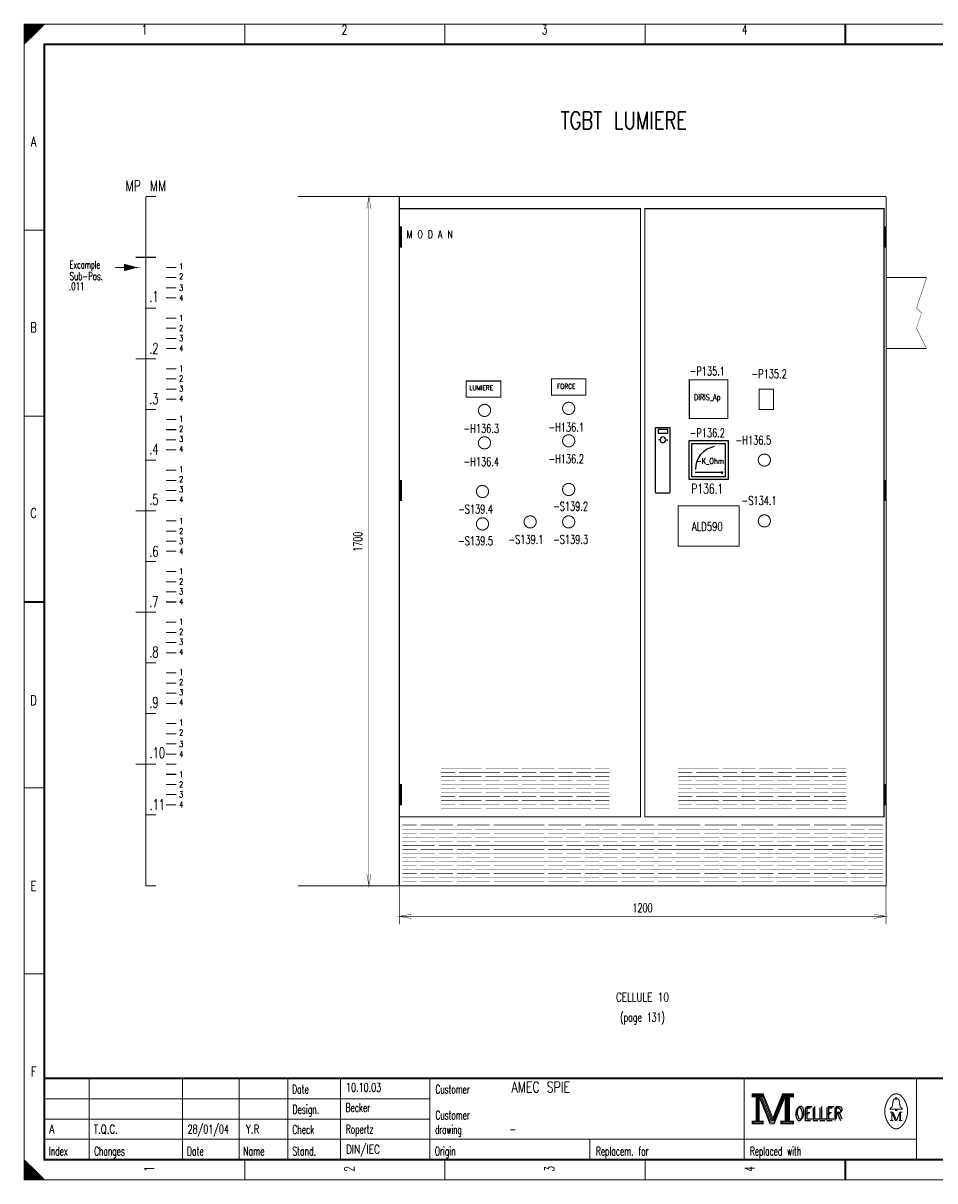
# Model space of a CAD drawing. Extents: x 0 to 409, y 0 to 285.
# Tile 1 of 2: x 0 to 225, y 0 to 285. Entities that reach past the tile are written whole.
import ezdxf
from ezdxf.enums import TextEntityAlignment as Align

# ---------------------------------------------------------------- set-up
doc = ezdxf.new("R2010")
doc.units = 0
doc.header["$MEASUREMENT"] = 0
doc.linetypes.add('GESTRICHELT', pattern=[3.75, 3, -0.75])
doc.layers.get('0').update_dxf_attribs({"color": 9, "linetype": 'CONTINUOUS'})
doc.styles.get("Standard").update_dxf_attribs({"font": 'TXT', "bigfont": 'TXT'})

msp = doc.modelspace()

# ---------------------------------------------------------------- linework, layer by layer
at = {"color": 0}
for p, q in [((155.7, 177.5), (155.7, 185.5)), ((155.7, 185.5), (159.2, 185.5)), ((157.5, 185), (156.3, 185)), ((156.3, 185), (156.3, 184.1)), ((156.3, 184.1), (158.7, 184.1)), ((158.7, 185), (157.5, 185)), ((158.7, 184.1), (158.7, 185)), ((159.2, 185.5), (159.2, 169.5)), ((156.9, 182.5), (156.4, 182.5)), ((158.3, 182.5), (158.7, 182.5)), ((163.95, 182.3), (173.55, 182.3)), ((163.95, 172.7), (163.95, 182.3)), ((164.65, 177.5), (164.65, 181.6)), ((164.65, 181.6), (172.85, 181.6)), ((172.85, 181.6), (172.85, 173.4)), ((173.55, 182.3), (173.55, 172.7)), ((155.7, 169.5), (155.7, 177.5)), ((164.65, 173.4), (164.65, 177.6)), ((171.85, 174.4), (165.45, 174.4)), ((173.55, 172.7), (163.95, 172.7)), ((172.85, 173.4), (164.65, 173.4)), ((155.7, 169.383611), (159.2, 169.383611))]:
    msp.add_line(p, q, dxfattribs=at)
at = {"color": 0, "flags": 128}
for points, const_width in [([(0, 142.5), (0, 285), (405, 285), (405, 0), (0, 0), (0, 142.5)], 0.25), ([(0, 285), (5, 285), (0, 280), (0, 285)], 0.25), ([(0.25, 285), (0.25, 280.25), (0.5, 280.5), (0.5, 285), (0.75, 285), (0.75, 280.75), (1, 281), (1, 285), (1.25, 285), (1.25, 281.25), (1.5, 281.5), (1.5, 285), (1.75, 285), (1.75, 281.75), (2, 282)], 0.25), ([(2, 282), (2, 285), (2.25, 285), (2.25, 282.25), (2.5, 282.5), (2.5, 285), (2.75, 285), (2.75, 282.75), (3, 283), (3, 285), (3.25, 285), (3.25, 283.25), (3.5, 283.5), (3.5, 285), (3.75, 285)], 0.25), ([(3.75, 285), (3.75, 283.75), (4, 284), (4, 285), (4.25, 285), (4.25, 284.25), (4.5, 284.5), (4.5, 285), (4.75, 285), (4.75, 284.75)], 0.25), ([(92.5, 242.5), (83, 242.488), (85, 242.488), (84.475, 239.525), (85, 242.488), (85.513, 239.525), (85, 242.488), (85, 72.488), (85.513, 75.438), (85, 72.488), (84.475, 75.438), (85, 72.488), (83, 72.488), (92.5, 72.5)], 0.1), ([(30, 242.5), (30, 72.5), (32.5, 72.5)], 0.25), ([(92.6, 235), (92.6, 230), (92.7, 230), (92.7, 235), (92.8, 235), (92.8, 230), (92.9, 230), (92.9, 235)], 0.25), ([(212.1, 235), (212.1, 230), (212.2, 230), (212.2, 235), (212.3, 235), (212.3, 230), (212.4, 230), (212.4, 235)], 0.25), ([(27.5, 225), (24.75, 225.75), (24.75, 224.25), (27.5, 225), (24.75, 225.5), (24.75, 225.25), (27.5, 225), (24.75, 224.75), (24.75, 224.5), (27.5, 225)], 0.25), ([(222.5, 205), (220, 210), (221.25, 213.75), (220, 215), (222.5, 222.5)], 0.1), ([(92.6, 172.5), (92.6, 167.5), (92.7, 167.5), (92.7, 172.5), (92.8, 172.5), (92.8, 167.5), (92.9, 167.5), (92.9, 172.5)], 0.25), ([(212.1, 172.5), (212.1, 167.5), (212.2, 167.5), (212.2, 172.5), (212.3, 172.5), (212.3, 167.5), (212.4, 167.5), (212.4, 172.5)], 0.25), ([(92.6, 97.5), (92.6, 92.5), (92.7, 92.5), (92.7, 97.5), (92.8, 97.5), (92.8, 92.5), (92.9, 92.5), (92.9, 97.5)], 0.25), ([(212.1, 97.5), (212.1, 92.5), (212.2, 92.5), (212.2, 97.5), (212.3, 97.5), (212.3, 92.5), (212.4, 92.5), (212.4, 97.5)], 0.25), ([(92.5, 72.5), (92.5, 62.988), (92.5, 64.988), (95.45, 64.463), (92.5, 64.988), (95.45, 65.5), (92.5, 64.988), (212.5, 64.988), (209.538, 65.5), (212.5, 64.988), (209.538, 64.463), (212.5, 64.988), (212.5, 62.988), (212.5, 72.5)], 0.1), ([(179.5, 21.2), (179.5, 20.5), (180.5, 20.5), (180.5, 14.5), (179.5, 14.5), (179.5, 13.8), (182.2, 13.8), (182.2, 14.5), (181.2, 14.5), (181.2, 20.5), (182.2, 20.5), (182.2, 21.2), (179.5, 21.2)], 0.25), ([(180.7, 20.7), (180.7, 14.3), (181, 14.3), (181, 20.7)], 0.25), ([(181.2, 20.5), (183.9, 13.8), (184.9, 13.8), (187.6, 20.5)], 0.25), ([(181.8, 20.5), (184.2, 14.6), (184.6, 14.6)], 0.25), ([(182.2, 21.2), (184.6, 15.2), (187, 21.2)], 0.25), ([(182.2, 20.5), (184.4, 14.9), (184.7, 14.9)], 0.25), ([(184.6, 14.2), (184.9, 14.2), (187.4, 20.5)], 0.25), ([(184.6, 14.6), (184.8, 14.6), (187.2, 20.5)], 0.25), ([(187.6, 20.5), (187.6, 14.5), (186.6, 14.5), (186.6, 13.8), (187.1, 13.8)], 0.25), ([(187, 21.2), (187, 20.5), (188, 20.5), (188, 14.5), (187, 14.5), (187, 13.8), (189.7, 13.8), (189.7, 14.5), (188.7, 14.5), (188.7, 20.5), (189.7, 20.5), (189.7, 21.2), (187, 21.2)], 0.25), ([(187.8, 20.7), (187.8, 14.3), (188.3, 14.3), (188.3, 20.7), (188.5, 20.7), (188.5, 14.3)], 0.25), ([(214.8, 19.9), (214.8, 20.2), (215.2, 20.2), (215.2, 19.9)], 0.25), ([(214.8, 17.4), (213.5, 17.4), (213.5, 17.6), (214, 18), (214.3, 19.6)], 0.25), ([(215.2, 17.4), (216.5, 17.4), (216.5, 17.6), (216, 18), (215.7, 19.6)], 0.25), ([(213.9, 16.7), (213.9, 14.6), (213.5, 14.6)], 0.25), ([(213.9, 16.7), (214.8, 14.6), (215.1, 14.6)], 0.25), ([(0, 5), (0, 0), (5, 0), (0, 5), (0.25, 4.75), (0.25, 0), (0.5, 0), (0.5, 4.5), (0.75, 4.25), (0.75, 0), (1, 0), (1, 4), (1.25, 3.75), (1.25, 0), (1.5, 0)], 0.25), ([(1.5, 0), (1.5, 3.5), (1.75, 3.25), (1.75, 0), (2, 0), (2, 3), (2.25, 2.75), (2.25, 0), (2.5, 0), (2.5, 2.5), (2.75, 2.25), (2.75, 0), (3, 0), (3, 2), (3.25, 1.75)], 0.25), ([(3.25, 1.75), (3.25, 0), (3.5, 0), (3.5, 1.5), (3.75, 1.25), (3.75, 0), (4, 0), (4, 1), (4.25, 0.75), (4.25, 0), (4.5, 0), (4.5, 0.5), (4.75, 0.25)], 0.25)]:
    msp.add_lwpolyline(points, dxfattribs=dict(at, const_width=const_width))
for points, const_width in [([(0, 285), (405, 285), (405, 0), (0, 0)], 0.25), ([(5, 280), (400, 280), (400, 5), (5, 5)], 0.5), ([(5, 280), (400, 280), (400, 5), (5, 5)], 0.25), ([(92.5, 239.5), (152, 239.5), (152, 89.5), (92.5, 89.5)], 0.25), ([(153, 239.5), (212, 239.5), (212, 89.5), (153, 89.5)], 0.25), ([(92.5, 235), (93, 235), (93, 230), (92.5, 230)], 0.25), ([(212, 235), (212.5, 235), (212.5, 230), (212, 230)], 0.25), ([(109, 197), (117.5, 197), (117.5, 193), (109, 193)], 0.25), ([(130, 197.5), (138.5, 197.5), (138.5, 193.5), (130, 193.5)], 0.25), ([(164, 197.25), (173.5, 197.25), (173.5, 187.75), (164, 187.75)], 0.25), ([(181.25, 190), (184.75, 190), (184.75, 195), (181.25, 195)], 0.25), ([(92.5, 172.5), (93, 172.5), (93, 167.5), (92.5, 167.5)], 0.25), ([(212, 172.5), (212.5, 172.5), (212.5, 167.5), (212, 167.5)], 0.25), ([(161.25, 166.25), (176.25, 166.25), (176.25, 156.25), (161.25, 156.25)], 0.25), ([(92.5, 97.5), (93, 97.5), (93, 92.5), (92.5, 92.5)], 0.25), ([(212, 97.5), (212.5, 97.5), (212.5, 92.5), (212, 92.5)], 0.25), ([(179.7, 21), (182, 21), (182, 20.7), (179.7, 20.7)], 0.25), ([(187.2, 21), (189.5, 21), (189.5, 20.7), (187.2, 20.7)], 0.25), ([(214.8, 17.4), (215.2, 17.4), (215.2, 17.1), (214.8, 17.1)], 0.25), ([(179.7, 14.3), (182, 14.3), (182, 14), (179.7, 14)], 0.25), ([(186.8, 14.3), (189.5, 14.3), (189.5, 14), (186.8, 14)], 0.25)]:
    msp.add_lwpolyline(points, close=True, dxfattribs=dict(at, const_width=const_width))
at = {"color": 0}
for points, const_width in [([(54.375, 285), (54.375, 280)], 0.25), ([(103.75, 285), (103.75, 280)], 0.25), ([(153.125, 285), (153.125, 280)], 0.25), ([(202.5, 280), (202.5, 285)], 0.5), ([(202.5, 285), (202.5, 280)], 0.25), ([(30, 242.5), (32.5, 242.5)], 0.25), ([(92.5, 242.5), (132.5, 242.5)], 0.25), ([(92.5, 72.5), (92.5, 242.5)], 0.25), ([(132.5, 242.5), (152.5, 242.5)], 0.25), ([(152.5, 242.5), (172.5, 242.5)], 0.25), ([(172.5, 242.5), (192.5, 242.5)], 0.25), ([(192.5, 242.5), (212.5, 242.5)], 0.25), ([(212.5, 242.5), (212.5, 72.5)], 0.25), ([(0, 234.167), (5, 234.167)], 0.25), ([(30, 227.5), (27.5, 227.5)], 0.25), ([(30, 227.5), (32.5, 227.5)], 0.25), ([(22.5, 225), (27.5, 225)], 0.25), ([(22.5, 225), (27.5, 225)], 0.25), ([(35, 225), (37.5, 225)], 0.25), ([(35, 222.5), (37.5, 222.5)], 0.25), ([(35, 220), (37.5, 220)], 0.25), ([(212.5, 222.5), (222.5, 222.5)], 0.25), ([(35, 217.5), (37.5, 217.5)], 0.25), ([(30, 215), (32.5, 215)], 0.25), ([(35, 212.5), (37.5, 212.5)], 0.25), ([(35, 210), (37.5, 210)], 0.25), ([(35, 207.5), (37.5, 207.5)], 0.25), ([(35, 205), (37.5, 205)], 0.25), ([(212.5, 205), (220, 205)], 0.25), ([(220, 205), (222.5, 205)], 0.25), ([(30, 202.5), (27.5, 202.5)], 0.25), ([(30, 202.5), (32.5, 202.5)], 0.25), ([(35, 200), (37.5, 200)], 0.25), ([(35, 197.5), (37.5, 197.5)], 0.25), ([(35, 195), (37.5, 195)], 0.25), ([(35, 192.5), (37.5, 192.5)], 0.25), ([(0, 188.334), (5, 188.334)], 0.25), ([(30, 190), (32.5, 190)], 0.25), ([(35, 187.5), (37.5, 187.5)], 0.25), ([(35, 185), (37.5, 185)], 0.25), ([(35, 182.5), (37.5, 182.5)], 0.25), ([(35, 180), (37.5, 180)], 0.25), ([(30, 177.5), (32.5, 177.5)], 0.25), ([(35, 175), (37.5, 175)], 0.25), ([(35, 172.5), (37.5, 172.5)], 0.25), ([(35, 170), (37.5, 170)], 0.25), ([(35, 167.5), (37.5, 167.5)], 0.25), ([(30, 165), (27.5, 165)], 0.25), ([(30, 165), (32.5, 165)], 0.25), ([(35, 162.5), (37.5, 162.5)], 0.25), ([(35, 160), (37.5, 160)], 0.25), ([(35, 157.5), (37.5, 157.5)], 0.25), ([(35, 155), (37.5, 155)], 0.25), ([(30, 152.5), (32.5, 152.5)], 0.25), ([(35, 150), (37.5, 150)], 0.25), ([(35, 147.5), (37.5, 147.5)], 0.25), ([(5, 142.5), (0, 142.5)], 0.5), ([(35, 145), (37.5, 145)], 0.25), ([(0, 142.5), (5, 142.5)], 0.25), ([(30, 140), (27.5, 140)], 0.25), ([(30, 140), (32.5, 140)], 0.25), ([(35, 142.5), (37.5, 142.5)], 0.25), ([(35, 137.5), (37.5, 137.5)], 0.25), ([(35, 135), (37.5, 135)], 0.25), ([(35, 132.5), (37.5, 132.5)], 0.25), ([(35, 130), (37.5, 130)], 0.25), ([(30, 127.5), (32.5, 127.5)], 0.25), ([(35, 125), (37.5, 125)], 0.25), ([(35, 122.5), (37.5, 122.5)], 0.25), ([(35, 120), (37.5, 120)], 0.25), ([(35, 117.5), (37.5, 117.5)], 0.25), ([(30, 115), (32.5, 115)], 0.25), ([(35, 112.5), (37.5, 112.5)], 0.25), ([(35, 110), (37.5, 110)], 0.25), ([(35, 107.5), (37.5, 107.5)], 0.25), ([(35, 105), (37.5, 105)], 0.25), ([(30, 102.5), (27.5, 102.5)], 0.25), ([(30, 102.5), (32.5, 102.5)], 0.25), ([(35, 102.5), (37.5, 102.5)], 0.25), ([(35, 100), (37.5, 100)], 0.25), ([(102.75, 101.5), (110.75, 101.5)], 0.1), ([(102.75, 100.5), (106.25, 100.5)], 0.1), ([(104.75, 101.5), (112.75, 101.5)], 0.1), ([(107.25, 100.5), (115.25, 100.5)], 0.1), ([(109.25, 100.5), (117.25, 100.5)], 0.1), ([(113.75, 101.5), (121.75, 101.5)], 0.1), ([(118.25, 100.5), (126.25, 100.5)], 0.1), ([(122.75, 101.5), (130.75, 101.5)], 0.1), ([(127.25, 100.5), (135.25, 100.5)], 0.1), ([(131.75, 101.5), (139.75, 101.5)], 0.1), ([(136.25, 100.5), (144.25, 100.5)], 0.1), ([(140.75, 101.5), (144.25, 101.5)], 0.1), ([(161.25, 101.5), (169.25, 101.5)], 0.1), ([(161.25, 100.5), (164.75, 100.5)], 0.1), ([(163.25, 101.5), (171.25, 101.5)], 0.1), ([(165.75, 100.5), (173.75, 100.5)], 0.1), ([(167.75, 100.5), (175.75, 100.5)], 0.1), ([(172.25, 101.5), (180.25, 101.5)], 0.1), ([(176.75, 100.5), (184.75, 100.5)], 0.1), ([(181.25, 101.5), (189.25, 101.5)], 0.1), ([(185.75, 100.5), (193.75, 100.5)], 0.1), ([(190.25, 101.5), (198.25, 101.5)], 0.1), ([(194.75, 100.5), (202.75, 100.5)], 0.1), ([(199.25, 101.5), (202.75, 101.5)], 0.1), ([(35, 97.5), (37.5, 97.5)], 0.25), ([(102.75, 99.5), (110.75, 99.5)], 0.1), ([(102.75, 98.5), (106.25, 98.5)], 0.1), ([(102.75, 97.5), (110.75, 97.5)], 0.1), ([(104.75, 99.5), (112.75, 99.5)], 0.1), ([(104.75, 97.5), (112.75, 97.5)], 0.1), ([(107.25, 98.5), (115.25, 98.5)], 0.1), ([(109.25, 98.5), (117.25, 98.5)], 0.1), ([(113.75, 99.5), (121.75, 99.5)], 0.1), ([(113.75, 97.5), (121.75, 97.5)], 0.1), ([(118.25, 98.5), (126.25, 98.5)], 0.1), ([(122.75, 99.5), (130.75, 99.5)], 0.1), ([(122.75, 97.5), (130.75, 97.5)], 0.1), ([(127.25, 98.5), (135.25, 98.5)], 0.1), ([(131.75, 99.5), (139.75, 99.5)], 0.1), ([(131.75, 97.5), (139.75, 97.5)], 0.1), ([(136.25, 98.5), (144.25, 98.5)], 0.1), ([(140.75, 99.5), (144.25, 99.5)], 0.1), ([(140.75, 97.5), (144.25, 97.5)], 0.1), ([(161.25, 99.5), (169.25, 99.5)], 0.1), ([(161.25, 98.5), (164.75, 98.5)], 0.1), ([(161.25, 97.5), (169.25, 97.5)], 0.1), ([(163.25, 99.5), (171.25, 99.5)], 0.1), ([(163.25, 97.5), (171.25, 97.5)], 0.1), ([(165.75, 98.5), (173.75, 98.5)], 0.1), ([(167.75, 98.5), (175.75, 98.5)], 0.1), ([(172.25, 99.5), (180.25, 99.5)], 0.1), ([(172.25, 97.5), (180.25, 97.5)], 0.1), ([(176.75, 98.5), (184.75, 98.5)], 0.1), ([(181.25, 99.5), (189.25, 99.5)], 0.1), ([(181.25, 97.5), (189.25, 97.5)], 0.1), ([(185.75, 98.5), (193.75, 98.5)], 0.1), ([(190.25, 99.5), (198.25, 99.5)], 0.1), ([(190.25, 97.5), (198.25, 97.5)], 0.1), ([(194.75, 98.5), (202.75, 98.5)], 0.1), ([(199.25, 99.5), (202.75, 99.5)], 0.1), ([(199.25, 97.5), (202.75, 97.5)], 0.1), ([(0, 96.667), (5, 96.667)], 0.25), ([(35, 95), (37.5, 95)], 0.25), ([(102.75, 96.5), (106.25, 96.5)], 0.1), ([(102.75, 95.5), (110.75, 95.5)], 0.1), ([(102.75, 94.5), (106.25, 94.5)], 0.1), ([(104.75, 95.5), (112.75, 95.5)], 0.1), ([(107.25, 96.5), (115.25, 96.5)], 0.1), ([(107.25, 94.5), (115.25, 94.5)], 0.1), ([(109.25, 96.5), (117.25, 96.5)], 0.1), ([(109.25, 94.5), (117.25, 94.5)], 0.1), ([(113.75, 95.5), (121.75, 95.5)], 0.1), ([(118.25, 96.5), (126.25, 96.5)], 0.1), ([(118.25, 94.5), (126.25, 94.5)], 0.1), ([(122.75, 95.5), (130.75, 95.5)], 0.1), ([(127.25, 96.5), (135.25, 96.5)], 0.1), ([(127.25, 94.5), (135.25, 94.5)], 0.1), ([(131.75, 95.5), (139.75, 95.5)], 0.1), ([(136.25, 96.5), (144.25, 96.5)], 0.1), ([(136.25, 94.5), (144.25, 94.5)], 0.1), ([(140.75, 95.5), (144.25, 95.5)], 0.1), ([(161.25, 96.5), (164.75, 96.5)], 0.1), ([(161.25, 95.5), (169.25, 95.5)], 0.1), ([(161.25, 94.5), (164.75, 94.5)], 0.1), ([(163.25, 95.5), (171.25, 95.5)], 0.1), ([(165.75, 96.5), (173.75, 96.5)], 0.1), ([(165.75, 94.5), (173.75, 94.5)], 0.1), ([(167.75, 96.5), (175.75, 96.5)], 0.1), ([(167.75, 94.5), (175.75, 94.5)], 0.1), ([(172.25, 95.5), (180.25, 95.5)], 0.1), ([(176.75, 96.5), (184.75, 96.5)], 0.1), ([(176.75, 94.5), (184.75, 94.5)], 0.1), ([(181.25, 95.5), (189.25, 95.5)], 0.1), ([(185.75, 96.5), (193.75, 96.5)], 0.1), ([(185.75, 94.5), (193.75, 94.5)], 0.1), ([(190.25, 95.5), (198.25, 95.5)], 0.1), ([(194.75, 96.5), (202.75, 96.5)], 0.1), ([(194.75, 94.5), (202.75, 94.5)], 0.1), ([(199.25, 95.5), (202.75, 95.5)], 0.1), ([(35, 92.5), (37.5, 92.5)], 0.25), ([(102.75, 93.5), (110.75, 93.5)], 0.1), ([(102.75, 92.5), (106.25, 92.5)], 0.1), ([(102.75, 91.5), (110.75, 91.5)], 0.1), ([(104.75, 93.5), (112.75, 93.5)], 0.1), ([(104.75, 91.5), (112.75, 91.5)], 0.1), ([(107.25, 92.5), (115.25, 92.5)], 0.1), ([(109.25, 92.5), (117.25, 92.5)], 0.1), ([(113.75, 93.5), (121.75, 93.5)], 0.1), ([(113.75, 91.5), (121.75, 91.5)], 0.1), ([(118.25, 92.5), (126.25, 92.5)], 0.1), ([(122.75, 93.5), (130.75, 93.5)], 0.1), ([(122.75, 91.5), (130.75, 91.5)], 0.1), ([(127.25, 92.5), (135.25, 92.5)], 0.1), ([(131.75, 93.5), (139.75, 93.5)], 0.1), ([(131.75, 91.5), (139.75, 91.5)], 0.1), ([(136.25, 92.5), (144.25, 92.5)], 0.1), ([(140.75, 93.5), (144.25, 93.5)], 0.1), ([(140.75, 91.5), (144.25, 91.5)], 0.1), ([(161.25, 93.5), (169.25, 93.5)], 0.1), ([(161.25, 92.5), (164.75, 92.5)], 0.1), ([(161.25, 91.5), (169.25, 91.5)], 0.1), ([(163.25, 93.5), (171.25, 93.5)], 0.1), ([(163.25, 91.5), (171.25, 91.5)], 0.1), ([(165.75, 92.5), (173.75, 92.5)], 0.1), ([(167.75, 92.5), (175.75, 92.5)], 0.1), ([(172.25, 93.5), (180.25, 93.5)], 0.1), ([(172.25, 91.5), (180.25, 91.5)], 0.1), ([(176.75, 92.5), (184.75, 92.5)], 0.1), ([(181.25, 93.5), (189.25, 93.5)], 0.1), ([(181.25, 91.5), (189.25, 91.5)], 0.1), ([(185.75, 92.5), (193.75, 92.5)], 0.1), ([(190.25, 93.5), (198.25, 93.5)], 0.1), ([(190.25, 91.5), (198.25, 91.5)], 0.1), ([(194.75, 92.5), (202.75, 92.5)], 0.1), ([(199.25, 93.5), (202.75, 93.5)], 0.1), ([(199.25, 91.5), (202.75, 91.5)], 0.1), ([(30, 90), (32.5, 90)], 0.25), ([(93.25, 87.5), (96.75, 87.5)], 0.1), ([(93.25, 86.5), (101.25, 86.5)], 0.1), ([(97.75, 87.5), (105.75, 87.5)], 0.1), ([(102.25, 86.5), (110.25, 86.5)], 0.1), ([(106.75, 87.5), (114.75, 87.5)], 0.1), ([(111.25, 86.5), (119.25, 86.5)], 0.1), ([(115.75, 87.5), (123.75, 87.5)], 0.1), ([(115.75, 87.5), (119.25, 87.5)], 0.1), ([(115.75, 86.5), (123.75, 86.5)], 0.1), ([(120.25, 87.5), (128.25, 87.5)], 0.1), ([(120.25, 86.5), (128.25, 86.5)], 0.1), ([(124.75, 86.5), (132.75, 86.5)], 0.1), ([(129.25, 87.5), (137.25, 87.5)], 0.1), ([(133.75, 86.5), (141.75, 86.5)], 0.1), ([(138.25, 87.5), (146.25, 87.5)], 0.1), ([(142.75, 86.5), (150.75, 86.5)], 0.1), ([(147.25, 87.5), (155.25, 87.5)], 0.1), ([(151.75, 86.5), (159.75, 86.5)], 0.1), ([(156.25, 87.5), (164.25, 87.5)], 0.1), ([(160.75, 86.5), (164.25, 86.5)], 0.1), ([(163.25, 87.5), (166.75, 87.5)], 0.1), ([(163.25, 86.5), (171.25, 86.5)], 0.1), ([(167.75, 87.5), (175.75, 87.5)], 0.1), ([(172.25, 86.5), (180.25, 86.5)], 0.1), ([(176.75, 87.5), (184.75, 87.5)], 0.1), ([(181.25, 86.5), (189.25, 86.5)], 0.1), ([(185.75, 87.5), (193.75, 87.5)], 0.1), ([(190.25, 86.5), (198.25, 86.5)], 0.1), ([(194.75, 87.5), (202.75, 87.5)], 0.1), ([(199.25, 86.5), (207.25, 86.5)], 0.1), ([(203.75, 87.5), (211.75, 87.5)], 0.1), ([(208.25, 86.5), (211.75, 86.5)], 0.1), ([(93.25, 85.5), (96.75, 85.5)], 0.1), ([(93.25, 84.5), (101.25, 84.5)], 0.1), ([(93.25, 83.5), (96.75, 83.5)], 0.1), ([(97.75, 85.5), (105.75, 85.5)], 0.1), ([(97.75, 83.5), (105.75, 83.5)], 0.1), ([(102.25, 84.5), (110.25, 84.5)], 0.1), ([(106.75, 85.5), (114.75, 85.5)], 0.1), ([(106.75, 83.5), (114.75, 83.5)], 0.1), ([(111.25, 84.5), (119.25, 84.5)], 0.1), ([(115.75, 85.5), (123.75, 85.5)], 0.1), ([(115.75, 85.5), (119.25, 85.5)], 0.1), ([(115.75, 84.5), (123.75, 84.5)], 0.1), ([(115.75, 83.5), (119.25, 83.5)], 0.1), ([(115.75, 83.5), (123.75, 83.5)], 0.1), ([(120.25, 85.5), (128.25, 85.5)], 0.1), ([(120.25, 84.5), (128.25, 84.5)], 0.1), ([(120.25, 83.5), (128.25, 83.5)], 0.1), ([(124.75, 84.5), (132.75, 84.5)], 0.1), ([(129.25, 85.5), (137.25, 85.5)], 0.1), ([(129.25, 83.5), (137.25, 83.5)], 0.1), ([(133.75, 84.5), (141.75, 84.5)], 0.1), ([(138.25, 85.5), (146.25, 85.5)], 0.1), ([(138.25, 83.5), (146.25, 83.5)], 0.1), ([(142.75, 84.5), (150.75, 84.5)], 0.1), ([(147.25, 85.5), (155.25, 85.5)], 0.1), ([(147.25, 83.5), (155.25, 83.5)], 0.1), ([(151.75, 84.5), (159.75, 84.5)], 0.1), ([(156.25, 85.5), (164.25, 85.5)], 0.1), ([(156.25, 83.5), (164.25, 83.5)], 0.1), ([(160.75, 84.5), (164.25, 84.5)], 0.1), ([(163.25, 85.5), (166.75, 85.5)], 0.1), ([(163.25, 84.5), (171.25, 84.5)], 0.1), ([(163.25, 83.5), (166.75, 83.5)], 0.1), ([(167.75, 85.5), (175.75, 85.5)], 0.1), ([(167.75, 83.5), (175.75, 83.5)], 0.1), ([(172.25, 84.5), (180.25, 84.5)], 0.1), ([(176.75, 85.5), (184.75, 85.5)], 0.1), ([(176.75, 83.5), (184.75, 83.5)], 0.1), ([(181.25, 84.5), (189.25, 84.5)], 0.1), ([(185.75, 85.5), (193.75, 85.5)], 0.1), ([(185.75, 83.5), (193.75, 83.5)], 0.1), ([(190.25, 84.5), (198.25, 84.5)], 0.1), ([(194.75, 85.5), (202.75, 85.5)], 0.1), ([(194.75, 83.5), (202.75, 83.5)], 0.1), ([(199.25, 84.5), (207.25, 84.5)], 0.1), ([(203.75, 85.5), (211.75, 85.5)], 0.1), ([(203.75, 83.5), (211.75, 83.5)], 0.1), ([(208.25, 84.5), (211.75, 84.5)], 0.1), ([(93.25, 82.5), (101.25, 82.5)], 0.1), ([(93.25, 81.5), (96.75, 81.5)], 0.1), ([(93.25, 80.5), (101.25, 80.5)], 0.1), ([(97.75, 81.5), (105.75, 81.5)], 0.1), ([(102.25, 82.5), (110.25, 82.5)], 0.1), ([(102.25, 80.5), (110.25, 80.5)], 0.1), ([(106.75, 81.5), (114.75, 81.5)], 0.1), ([(111.25, 82.5), (119.25, 82.5)], 0.1), ([(111.25, 80.5), (119.25, 80.5)], 0.1), ([(115.75, 82.5), (123.75, 82.5)], 0.1), ([(115.75, 81.5), (119.25, 81.5)], 0.1), ([(115.75, 81.5), (123.75, 81.5)], 0.1), ([(115.75, 80.5), (123.75, 80.5)], 0.1), ([(120.25, 82.5), (128.25, 82.5)], 0.1), ([(120.25, 81.5), (128.25, 81.5)], 0.1), ([(120.25, 80.5), (128.25, 80.5)], 0.1), ([(124.75, 82.5), (132.75, 82.5)], 0.1), ([(124.75, 80.5), (132.75, 80.5)], 0.1), ([(129.25, 81.5), (137.25, 81.5)], 0.1), ([(133.75, 82.5), (141.75, 82.5)], 0.1), ([(133.75, 80.5), (141.75, 80.5)], 0.1), ([(138.25, 81.5), (146.25, 81.5)], 0.1), ([(142.75, 82.5), (150.75, 82.5)], 0.1), ([(142.75, 80.5), (150.75, 80.5)], 0.1), ([(147.25, 81.5), (155.25, 81.5)], 0.1), ([(151.75, 82.5), (159.75, 82.5)], 0.1), ([(151.75, 80.5), (159.75, 80.5)], 0.1), ([(156.25, 81.5), (164.25, 81.5)], 0.1), ([(160.75, 82.5), (164.25, 82.5)], 0.1), ([(160.75, 80.5), (164.25, 80.5)], 0.1), ([(163.25, 82.5), (171.25, 82.5)], 0.1), ([(163.25, 81.5), (166.75, 81.5)], 0.1), ([(163.25, 80.5), (171.25, 80.5)], 0.1), ([(167.75, 81.5), (175.75, 81.5)], 0.1), ([(172.25, 82.5), (180.25, 82.5)], 0.1), ([(172.25, 80.5), (180.25, 80.5)], 0.1), ([(176.75, 81.5), (184.75, 81.5)], 0.1), ([(181.25, 82.5), (189.25, 82.5)], 0.1), ([(181.25, 80.5), (189.25, 80.5)], 0.1), ([(185.75, 81.5), (193.75, 81.5)], 0.1), ([(190.25, 82.5), (198.25, 82.5)], 0.1), ([(190.25, 80.5), (198.25, 80.5)], 0.1), ([(194.75, 81.5), (202.75, 81.5)], 0.1), ([(199.25, 82.5), (207.25, 82.5)], 0.1), ([(199.25, 80.5), (207.25, 80.5)], 0.1), ([(203.75, 81.5), (211.75, 81.5)], 0.1), ([(208.25, 82.5), (211.75, 82.5)], 0.1), ([(208.25, 80.5), (211.75, 80.5)], 0.1), ([(93.25, 79.5), (96.75, 79.5)], 0.1), ([(93.25, 78.5), (101.25, 78.5)], 0.1), ([(93.25, 77.5), (96.75, 77.5)], 0.1), ([(97.75, 79.5), (105.75, 79.5)], 0.1), ([(97.75, 77.5), (105.75, 77.5)], 0.1), ([(102.25, 78.5), (110.25, 78.5)], 0.1), ([(106.75, 79.5), (114.75, 79.5)], 0.1), ([(106.75, 77.5), (114.75, 77.5)], 0.1), ([(111.25, 78.5), (119.25, 78.5)], 0.1), ([(115.75, 79.5), (123.75, 79.5)], 0.1), ([(115.75, 79.5), (119.25, 79.5)], 0.1), ([(115.75, 78.5), (123.75, 78.5)], 0.1), ([(115.75, 77.5), (123.75, 77.5)], 0.1), ([(115.75, 77.5), (119.25, 77.5)], 0.1), ([(120.25, 79.5), (128.25, 79.5)], 0.1), ([(120.25, 78.5), (128.25, 78.5)], 0.1), ([(120.25, 77.5), (128.25, 77.5)], 0.1), ([(124.75, 78.5), (132.75, 78.5)], 0.1), ([(129.25, 79.5), (137.25, 79.5)], 0.1), ([(129.25, 77.5), (137.25, 77.5)], 0.1), ([(133.75, 78.5), (141.75, 78.5)], 0.1), ([(138.25, 79.5), (146.25, 79.5)], 0.1), ([(138.25, 77.5), (146.25, 77.5)], 0.1), ([(142.75, 78.5), (150.75, 78.5)], 0.1), ([(147.25, 79.5), (155.25, 79.5)], 0.1), ([(147.25, 77.5), (155.25, 77.5)], 0.1), ([(151.75, 78.5), (159.75, 78.5)], 0.1), ([(156.25, 79.5), (164.25, 79.5)], 0.1), ([(156.25, 77.5), (164.25, 77.5)], 0.1), ([(160.75, 78.5), (164.25, 78.5)], 0.1), ([(163.25, 79.5), (166.75, 79.5)], 0.1), ([(163.25, 78.5), (171.25, 78.5)], 0.1), ([(163.25, 77.5), (166.75, 77.5)], 0.1), ([(167.75, 79.5), (175.75, 79.5)], 0.1), ([(167.75, 77.5), (175.75, 77.5)], 0.1), ([(172.25, 78.5), (180.25, 78.5)], 0.1), ([(176.75, 79.5), (184.75, 79.5)], 0.1), ([(176.75, 77.5), (184.75, 77.5)], 0.1), ([(181.25, 78.5), (189.25, 78.5)], 0.1), ([(185.75, 79.5), (193.75, 79.5)], 0.1), ([(185.75, 77.5), (193.75, 77.5)], 0.1), ([(190.25, 78.5), (198.25, 78.5)], 0.1), ([(194.75, 79.5), (202.75, 79.5)], 0.1), ([(194.75, 77.5), (202.75, 77.5)], 0.1), ([(199.25, 78.5), (207.25, 78.5)], 0.1), ([(203.75, 79.5), (211.75, 79.5)], 0.1), ([(203.75, 77.5), (211.75, 77.5)], 0.1), ([(208.25, 78.5), (211.75, 78.5)], 0.1), ([(93.25, 76.5), (101.25, 76.5)], 0.1), ([(93.25, 75.5), (96.75, 75.5)], 0.1), ([(93.25, 74.5), (101.25, 74.5)], 0.1), ([(97.75, 75.5), (105.75, 75.5)], 0.1), ([(102.25, 76.5), (110.25, 76.5)], 0.1), ([(102.25, 74.5), (110.25, 74.5)], 0.1), ([(106.75, 75.5), (114.75, 75.5)], 0.1), ([(111.25, 76.5), (119.25, 76.5)], 0.1), ([(111.25, 74.5), (119.25, 74.5)], 0.1), ([(115.75, 76.5), (123.75, 76.5)], 0.1), ([(115.75, 75.5), (123.75, 75.5)], 0.1), ([(115.75, 75.5), (119.25, 75.5)], 0.1), ([(115.75, 74.5), (123.75, 74.5)], 0.1), ([(120.25, 76.5), (128.25, 76.5)], 0.1), ([(120.25, 75.5), (128.25, 75.5)], 0.1), ([(120.25, 74.5), (128.25, 74.5)], 0.1), ([(124.75, 76.5), (132.75, 76.5)], 0.1), ([(124.75, 74.5), (132.75, 74.5)], 0.1), ([(129.25, 75.5), (137.25, 75.5)], 0.1), ([(133.75, 76.5), (141.75, 76.5)], 0.1), ([(133.75, 74.5), (141.75, 74.5)], 0.1), ([(138.25, 75.5), (146.25, 75.5)], 0.1), ([(142.75, 76.5), (150.75, 76.5)], 0.1), ([(142.75, 74.5), (150.75, 74.5)], 0.1), ([(147.25, 75.5), (155.25, 75.5)], 0.1), ([(151.75, 76.5), (159.75, 76.5)], 0.1), ([(151.75, 74.5), (159.75, 74.5)], 0.1), ([(156.25, 75.5), (164.25, 75.5)], 0.1), ([(160.75, 76.5), (164.25, 76.5)], 0.1), ([(160.75, 74.5), (164.25, 74.5)], 0.1), ([(163.25, 76.5), (171.25, 76.5)], 0.1), ([(163.25, 75.5), (166.75, 75.5)], 0.1), ([(163.25, 74.5), (171.25, 74.5)], 0.1), ([(167.75, 75.5), (175.75, 75.5)], 0.1), ([(172.25, 76.5), (180.25, 76.5)], 0.1), ([(172.25, 74.5), (180.25, 74.5)], 0.1), ([(176.75, 75.5), (184.75, 75.5)], 0.1), ([(181.25, 76.5), (189.25, 76.5)], 0.1), ([(181.25, 74.5), (189.25, 74.5)], 0.1), ([(185.75, 75.5), (193.75, 75.5)], 0.1), ([(190.25, 76.5), (198.25, 76.5)], 0.1), ([(190.25, 74.5), (198.25, 74.5)], 0.1), ([(194.75, 75.5), (202.75, 75.5)], 0.1), ([(199.25, 76.5), (207.25, 76.5)], 0.1), ([(199.25, 74.5), (207.25, 74.5)], 0.1), ([(203.75, 75.5), (211.75, 75.5)], 0.1), ([(208.25, 76.5), (211.75, 76.5)], 0.1), ([(208.25, 74.5), (211.75, 74.5)], 0.1), ([(92.5, 72.5), (132.5, 72.5)], 0.25), ([(93.25, 73.5), (96.75, 73.5)], 0.1), ([(97.75, 73.5), (105.75, 73.5)], 0.1), ([(106.75, 73.5), (114.75, 73.5)], 0.1), ([(115.75, 73.5), (123.75, 73.5)], 0.1), ([(115.75, 73.5), (119.25, 73.5)], 0.1), ([(120.25, 73.5), (128.25, 73.5)], 0.1), ([(129.25, 73.5), (137.25, 73.5)], 0.1), ([(132.5, 72.5), (152.5, 72.5)], 0.25), ([(138.25, 73.5), (146.25, 73.5)], 0.1), ([(147.25, 73.5), (155.25, 73.5)], 0.1), ([(152.5, 72.5), (172.5, 72.5)], 0.25), ([(156.25, 73.5), (164.25, 73.5)], 0.1), ([(163.25, 73.5), (166.75, 73.5)], 0.1), ([(167.75, 73.5), (175.75, 73.5)], 0.1), ([(172.5, 72.5), (192.5, 72.5)], 0.25), ([(176.75, 73.5), (184.75, 73.5)], 0.1), ([(185.75, 73.5), (193.75, 73.5)], 0.1), ([(192.5, 72.5), (212.5, 72.5)], 0.25), ([(194.75, 73.5), (202.75, 73.5)], 0.1), ([(203.75, 73.5), (211.75, 73.5)], 0.1), ([(0, 50.834), (5, 50.834)], 0.25), ([(400, 25), (5, 25)], 0.5), ([(16, 5), (16, 25)], 0.25), ([(39, 5), (39, 25)], 0.25), ([(53, 5), (53, 25)], 0.25), ([(65, 25), (65, 5)], 0.25), ([(78, 25), (78, 5)], 0.25), ([(100, 25), (100, 5)], 0.25), ([(177.5, 25), (177.5, 5)], 0.25), ([(220, 25), (220, 5)], 0.25), ([(5, 20), (100, 20)], 0.25), ([(181.5, 20.5), (184, 14.2)], 0.25), ([(184.7, 14.9), (187, 20.6)], 0.25), ([(214.6, 19.9), (215.5, 19.9)], 0.25), ([(5, 15), (100, 15)], 0.25), ([(184, 14.2), (184.6, 14.2)], 0.25), ([(213.5, 16.7), (214.2, 16.7)], 0.25), ([(213.9, 14.6), (214.3, 14.6)], 0.25), ([(214.2, 16.7), (215.1, 14.6)], 0.25), ([(215.1, 14.6), (215.9, 16.7)], 0.25), ([(216.5, 14.6), (215.7, 14.6)], 0.25), ([(215.9, 14.6), (215.9, 16.7)], 0.25), ([(215.9, 16.7), (216.5, 16.7)], 0.25), ([(216.1, 16.7), (216.1, 14.6)], 0.25), ([(5, 10), (220, 10)], 0.25), ([(139.5, 10), (139.5, 5)], 0.25), ([(54.375, 0), (54.375, 5)], 0.25), ([(103.75, 0), (103.75, 5)], 0.25), ([(153.125, 0), (153.125, 5)], 0.25), ([(202.5, 5), (202.5, 0)], 0.5), ([(202.5, 0), (202.5, 5)], 0.25), ([(4.75, 0), (4.75, 0.25)], 0.25)]:
    msp.add_lwpolyline(points, dxfattribs=dict(at, const_width=const_width))
at = {"color": 0, "linetype": 'GESTRICHELT', "const_width": 0.25}
for points in [[(67.5, 242.5), (92.5, 242.5)], [(67.5, 72.5), (92.5, 72.5)]]:
    msp.add_lwpolyline(points, dxfattribs=at)
at = {"color": 0, "const_width": 0.25, "flags": 128}
for points in [[(115, 189.75, 1), (112, 189.75, 1)], [(135.75, 190.25, 1), (132.75, 190.25, 1)], [(115, 181.75, 1), (112, 181.75, 1)], [(135.75, 182.25, 1), (132.75, 182.25, 1)], [(184, 177.5, 1), (181, 177.5, 1)], [(114.5, 169.75, 1), (111.5, 169.75, 1)], [(135.75, 170.25, 1), (132.75, 170.25, 1)], [(114.5, 161.75, 1), (111.5, 161.75, 1)], [(126.25, 162.25, 1), (123.25, 162.25, 1)], [(135.75, 162.25, 1), (132.75, 162.25, 1)], [(184, 162.5, 1), (181, 162.5, 1)]]:
    msp.add_lwpolyline(points, format="xyb", close=True, dxfattribs=at)
for points in [[(213.499601, 20.388348, 0.373815), (213.488, 13.425, 0.373815)], [(216.493359, 20.403602, 0.530775), (213.513, 20.413, 0.530775)], [(214.6, 19.9, 0.414214), (214.3, 19.6, 0.414214)], [(215.7, 19.6, 0.414214), (215.4, 19.9, 0.414214)], [(216.498075, 13.401685, 0.378582), (216.463, 20.438, 0.378582)], [(213.502705, 13.401803, 0.532213), (216.488, 13.388, 0.532213)]]:
    msp.add_lwpolyline(points, format="xyb", dxfattribs=at)
at = {"color": 0}
for centre, radius, start, end in [((157.5, 182.5), 0.7, 0, 180), ((157.5, 182.5), 0.7, 180, 0), ((171.149996, 175.300003), 5.612671, 100.9036167, 180.88818851), ((172.05, 174.4), 0.2, 0, 180), ((172.05, 174.4), 0.2, 180, 0)]:
    msp.add_arc(centre, radius, start, end, dxfattribs=at)

# ---------------------------------------------------------------- texts
for s, height, width, p in [('1', 2.38125, 0.672, (29.654421, 284.858032)), ('2', 2.38125, 0.672, (78.988169, 284.858032)), ('3', 2.38125, 0.672, (128.321918, 284.858032)), ('4', 2.38125, 0.672, (177.655666, 284.858032)), ('A', 2.38125, 0.76, (2.325654, 257.174346)), ('B', 2.38125, 0.76, (2.325654, 211.389788)), ('-P135.1', 2.143125, 0.691429, (168.427771, 200.529265)), ('-P135.2', 2.143125, 0.691429, (183.68929, 199.819427)), ('LUMIERE', 1.190625, 0.76, (112.705479, 195.915318)), ('FORCE', 1.190625, 0.76, (133.645704, 196.270237)), ('DIRIS_Ap', 1.42875, 0.732, (168.427771, 193.714819)), ('-H136.3', 2.143125, 0.691429, (112.705479, 186.332503)), ('-H136.1', 2.143125, 0.691429, (133.645704, 186.687422)), ('-P136.2', 2.143125, 0.691429, (168.427771, 185.267746)), ('-H136.5', 2.143125, 0.691429, (179.785181, 183.493151)), ('-H136.4', 2.143125, 0.691429, (112.705479, 178.169365)), ('-H136.2', 2.143125, 0.691429, (133.645704, 178.879203)), ('-K_Ohm', 1.42875, 0.685333, (169.137609, 177.976057)), ('P136.1', 2.38125, 0.690667, (168.427771, 171.638854)), ('-S134.1', 2.143125, 0.691429, (181.204857, 168.58655)), ('C', 2.38125, 0.76, (2.325654, 165.60523)), ('-S139.4', 2.143125, 0.691429, (111.285803, 166.457036)), ('-S139.2', 2.143125, 0.691429, (134.710461, 167.166874)), ('ALD590', 2.143125, 0.716, (168.427771, 162.198007)), ('-S139.5', 2.143125, 0.691429, (111.285803, 158.648817)), ('-S139.1', 2.143125, 0.691429, (123.70797, 159.003736)), ('-S139.3', 2.143125, 0.691429, (134.710461, 159.003736)), ('D', 2.38125, 0.76, (2.325654, 119.465753)), ('E', 2.38125, 0.76, (2.325654, 73.681196)), ('1200', 2.143125, 0.672, (152.456413, 68.144458)), ('CELLULE 10', 2.143125, 0.736, (152.456413, 46.139477)), ('(page 131)', 2.143125, 0.6504, (152.456413, 41.17061)), ('F', 2.38125, 0.76, (2.325654, 27.896638))]:
    msp.add_text(s, height=height, dxfattribs=dict(at, width=width)).set_placement(p, align=Align.TOP_CENTER)
for s, height, width, p in [('TGBT LUMIERE', 4.28625, 0.754667, (132.259745, 263.420922)), ('MM', 2.619375, 0.76, (30.942777, 246.455791)), ('M O D A N', 1.905, 0.731556, (94.304701, 234.104608)), ('Excample', 1.905, 0.62, (11.24122, 226.651308)), ('1', 1.42875, 0.672, (38.209745, 226.012453)), ('Sub-Pos.', 1.905, 0.664, (11.216376, 223.811955)), ('2', 1.42875, 0.672, (38.209745, 223.52802)), ('2', 1.42875, 0.672, (38.209745, 223.52802)), ('.011', 1.905, 0.678, (11.017621, 221.327522)), ('3', 1.42875, 0.672, (38.209745, 220.688667)), ('.1', 2.619375, 0.684, (30.830978, 219.127024)), ('4', 1.42875, 0.672, (38.209745, 218.204234)), ('1', 1.42875, 0.672, (38.209745, 213.235367)), ('2', 1.42875, 0.672, (38.209745, 210.750934)), ('2', 1.42875, 0.672, (38.209745, 210.750934)), ('.2', 2.619375, 0.684, (30.830978, 206.349938)), ('4', 1.42875, 0.672, (38.209745, 205.782067)), ('3', 1.42875, 0.672, (38.209745, 208.266501)), ('1', 1.42875, 0.672, (38.209745, 200.8132)), ('2', 1.42875, 0.672, (38.209745, 198.328767)), ('2', 1.42875, 0.672, (38.209745, 198.328767)), ('3', 1.42875, 0.672, (38.209745, 195.844334)), ('.3', 2.619375, 0.684, (30.830978, 193.927771)), ('4', 1.42875, 0.672, (38.209745, 193.3599)), ('2', 1.42875, 0.672, (38.209745, 185.9066)), ('2', 1.42875, 0.672, (38.209745, 185.9066)), ('1', 1.42875, 0.672, (38.209745, 188.391034)), ('3', 1.42875, 0.672, (38.209745, 183.422167)), ('.4', 2.619375, 0.684, (30.830978, 181.505604)), ('4', 1.42875, 0.672, (38.209745, 180.937733)), ('1', 1.42875, 0.672, (38.209745, 175.968867)), ('2', 1.42875, 0.672, (38.209745, 173.484433)), ('2', 1.42875, 0.672, (38.209745, 173.484433)), ('.5', 2.619375, 0.684, (30.830978, 169.083437)), ('4', 1.42875, 0.672, (38.209745, 168.515567)), ('3', 1.42875, 0.672, (38.209745, 171)), ('1', 1.42875, 0.672, (38.209745, 163.191781)), ('2', 1.42875, 0.672, (38.209745, 160.707347)), ('2', 1.42875, 0.672, (38.209745, 160.707347)), ('3', 1.42875, 0.672, (38.209745, 158.222914)), ('.6', 2.619375, 0.684, (30.830978, 156.306351)), ('4', 1.42875, 0.672, (38.209745, 155.738481)), ('1', 1.42875, 0.672, (38.209745, 150.769614)), ('3', 1.42875, 0.672, (38.209745, 145.800747)), ('2', 1.42875, 0.672, (38.209745, 148.285181)), ('2', 1.42875, 0.672, (38.209745, 148.285181)), ('.7', 2.619375, 0.684, (30.830978, 143.884184)), ('4', 1.42875, 0.672, (38.209745, 143.316314)), ('1', 1.42875, 0.672, (38.209745, 138.347447)), ('2', 1.42875, 0.672, (38.209745, 135.863014)), ('2', 1.42875, 0.672, (38.209745, 135.863014)), ('.8', 2.619375, 0.684, (30.830978, 131.462017)), ('3', 1.42875, 0.672, (38.209745, 133.37858)), ('4', 1.42875, 0.672, (38.209745, 130.894147)), ('1', 1.42875, 0.672, (38.209745, 125.92528)), ('2', 1.42875, 0.672, (38.209745, 123.440847)), ('2', 1.42875, 0.672, (38.209745, 123.440847)), ('3', 1.42875, 0.672, (38.209745, 120.956413)), ('.9', 2.619375, 0.684, (30.830978, 119.039851)), ('4', 1.42875, 0.672, (38.209745, 118.47198)), ('1', 1.42875, 0.672, (38.209745, 113.503113)), ('2', 1.42875, 0.672, (38.209745, 111.01868)), ('2', 1.42875, 0.672, (38.209745, 111.01868)), ('.10', 2.619375, 0.68, (30.905511, 106.617684)), ('4', 1.42875, 0.672, (38.209745, 105.694894)), ('3', 1.42875, 0.672, (38.209745, 108.179328)), ('1', 1.42875, 0.672, (38.209745, 100.726027)), ('2', 1.42875, 0.672, (38.209745, 98.241594)), ('2', 1.42875, 0.672, (38.209745, 98.241594)), ('3', 1.42875, 0.672, (38.209745, 95.757161)), ('.11', 2.619375, 0.68, (30.905511, 93.840598)), ('4', 1.42875, 0.672, (38.209745, 93.272727)), ('Date', 2.143125, 0.64, (66.054919, 23.424658)), ('Customer', 2.143125, 0.62, (101.403082, 23.424658)), ('Design.', 2.143125, 0.636571, (66.191563, 18.455791)), ('OELLER', 3.095625, 0.76, (189.964259, 17.745953)), ('OELLER', 3.095625, 0.76, (189.964259, 17.745953)), ('OELLER', 3.095625, 0.76, (190.319178, 18.100872)), ('Customer', 2.143125, 0.62, (101.403082, 17.036115)), ('Check', 2.143125, 0.632, (66.11703, 13.486924)), ('drawing', 2.143125, 0.6, (101.328549, 13.486924)), ('Index', 2.143125, 0.632, (6.086021, 8.163138)), ('Changes', 2.143125, 0.622857, (17.262422, 8.163138)), ('Date', 2.143125, 0.64, (40.145828, 8.163138)), ('Name', 2.143125, 0.64, (54.03736, 8.163138)), ('Stand.', 2.143125, 0.642667, (66.11703, 8.163138)), ('Origin', 2.143125, 0.626667, (101.266438, 8.163138)), ('Replacem. for', 2.143125, 0.627077, (140.973007, 8.163138)), ('Replaced with', 2.143125, 0.619692, (178.949346, 8.163138))]:
    msp.add_text(s, height=height, dxfattribs=dict(at, width=width)).set_placement(p, align=Align.TOP_LEFT)
at = {"color": 0, "width": 0.76}
msp.add_text('MP', height=2.619375, dxfattribs=at).set_placement((28.802615, 246.455791), align=Align.TOP_RIGHT)
at = {"color": 0, "width": 0.672}
msp.add_text('1700', height=2.143125, rotation=90, dxfattribs=at).set_placement((83.957036, 157.371108), align=Align.BOTTOM_CENTER)
at = {"color": 0}
for s, height, width, p in [('10.10.03', 2.143125, 0.678, (79.33599, 21.082192)), ('AMEC SPIE', 2.619375, 0.752889, (120.157005, 20.769863)), ('Becker', 2.143125, 0.626667, (79.273879, 16.113325)), ('A', 2.143125, 0.76, (6.212017, 10.789539)), ('T.Q.C.', 2.143125, 0.728, (17.163045, 10.789539)), ('28/01/04', 2.143125, 0.678, (40.294894, 10.789539)), ('Y.R', 2.143125, 0.738667, (54.665567, 10.789539)), ('Ropertz', 2.143125, 0.622857, (79.323568, 10.789539)), ('-', 2.143125, 0.696, (119.651245, 10.789539)), ('DIN/IEC', 2.143125, 0.750857, (79.348412, 5.820672))]:
    msp.add_text(s, height=height, dxfattribs=dict(at, width=width)).set_placement(p, align=Align.BOTTOM_LEFT)
at = {"color": 0, "width": 0.672}
for s, p in [('1', (29.654421, 2.697385)), ('2', (78.988169, 2.697385)), ('3', (128.321918, 2.697385)), ('4', (177.655666, 2.697385))]:
    msp.add_text(s, height=2.38125, rotation=90, dxfattribs=at).set_placement(p, align=Align.TOP_CENTER)

doc.saveas('drawing.dxf')
